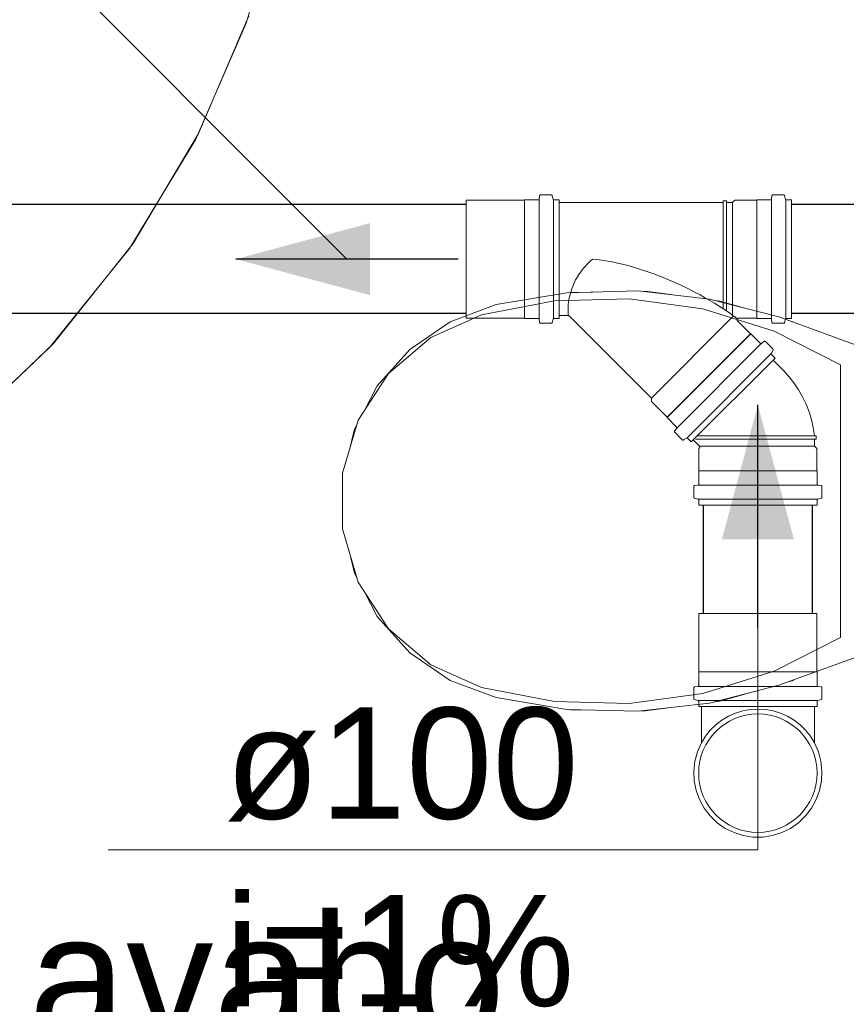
# Model space of a CAD drawing. Header units: millimetres. Extents: x 321 to 585, y -277 to 9.
# Tile 21 of 256: x 384.21 to 385.7, y -229.87 to -228.1. Entities that reach past the tile are written whole.
import ezdxf

# ---------------------------------------------------------------- set-up
doc = ezdxf.new("R2010")
doc.units = ezdxf.units.MM
doc.header["$MEASUREMENT"] = 0
doc.linetypes.add('NULL', pattern=[0])
for name, color, linetype, lineweight in [('Ambiente-Textos', 251, 'Continuous', 5), ('IFC-Elemento terminal-Contorno', 253, 'Continuous', 5), ('IFC-Laje-Contorno', 134, 'Continuous', 5), ('Simbolos', 5, 'Continuous', 20), ('Simbolos_int', 2, 'Continuous', 15), ('TQ-Condutos', 3, 'Continuous', 25), ('TQ-Sentido conduto', 9, 'Continuous', 30), ('TQ-Textos conduto', 7, 'Continuous', 9)]:
    doc.layers.add(name, color=color, linetype=linetype, lineweight=lineweight)
doc.styles.add('Arial', font='arial.ttf')

msp = doc.modelspace()

# ---------------------------------------------------------------- hatches: boundary and pattern name
at = {"layer": 'TQ-Sentido conduto', "linetype": 'Continuous'}
for points in [[(384.5989, -228.5296), (384.8404, -228.5943), (384.8404, -228.4649)], [(385.5381, -228.7916), (385.4734, -229.0331), (385.6029, -229.0331)]]:
    msp.add_hatch(color=7, dxfattribs=at).paths.add_polyline_path(points)

# ---------------------------------------------------------------- linework, layer by layer
at = {"layer": 'IFC-Elemento terminal-Contorno', "color": 7, "lineweight": 5}
for p, q in [((385.0671, -228.6114), (385.1942, -228.5901)), ((385.1942, -228.5901), (385.323, -228.5868)), ((385.1974, -228.5901), (385.2004, -228.5896)), ((385.2004, -228.5896), (385.2412, -228.5889)), ((385.323, -228.5868), (385.4511, -228.6013)), ((385.3294, -228.5875), (385.3355, -228.5874)), ((385.3355, -228.5874), (385.3816, -228.5934)), ((385.0409, -228.6298), (385.1725, -228.6043)), ((385.1725, -228.6043), (385.3065, -228.6007)), ((385.3065, -228.6007), (385.4392, -228.6191)), ((385.4511, -228.6013), (385.5759, -228.6336)), ((385.4605, -228.6037), (385.4695, -228.6049)), ((385.4695, -228.6049), (385.5147, -228.6178)), ((384.9847, -228.6422), (385.0671, -228.6114)), ((385.4392, -228.6191), (385.5672, -228.6591)), ((384.9121, -228.6918), (384.9847, -228.6422)), ((384.9497, -228.6703), (385.0409, -228.6298)), ((385.5759, -228.6336), (385.758, -228.6997)), ((385.5954, -228.6407), (385.5995, -228.6418)), ((385.5995, -228.6418), (385.6032, -228.6435)), ((385.5672, -228.6591), (385.6868, -228.7195)), ((384.8737, -228.7352), (384.9497, -228.6703)), ((384.8535, -228.7574), (384.9121, -228.6918)), ((385.6868, -229.2097), (385.6868, -228.7195)), ((384.8193, -228.8189), (384.8737, -228.7352)), ((384.829, -228.8039), (384.8535, -228.7574)), ((384.7909, -228.9146), (384.8193, -228.8189)), ((384.8026, -228.875), (384.8125, -228.8352)), ((384.8125, -228.8352), (384.8169, -228.8269)), ((384.7909, -229.0145), (384.7909, -228.9146)), ((384.7909, -229.0145), (384.8193, -229.1103)), ((384.8027, -229.0542), (384.8125, -229.0939)), ((384.8125, -229.0939), (384.8169, -229.1023)), ((384.8193, -229.1103), (384.8737, -229.194)), ((384.8291, -229.1253), (384.8535, -229.1717)), ((384.8535, -229.1717), (384.9121, -229.2374)), ((384.8737, -229.194), (384.9497, -229.2588)), ((385.5672, -229.2701), (385.6868, -229.2097)), ((384.9121, -229.2374), (384.9847, -229.287)), ((385.5759, -229.2956), (385.7548, -229.2306)), ((384.9497, -229.2588), (385.0409, -229.2994)), ((385.4392, -229.3101), (385.5672, -229.2701)), ((384.9847, -229.287), (385.0671, -229.3177)), ((385.4511, -229.3278), (385.5759, -229.2956)), ((385.5954, -229.2885), (385.5995, -229.2873)), ((385.5995, -229.2873), (385.6032, -229.2857)), ((385.0409, -229.2994), (385.1725, -229.3249)), ((385.3065, -229.3285), (385.4392, -229.3101)), ((385.4695, -229.3242), (385.5149, -229.3114)), ((385.0671, -229.3177), (385.1942, -229.339)), ((385.1725, -229.3249), (385.3065, -229.3285)), ((385.323, -229.3424), (385.4511, -229.3278)), ((385.4604, -229.3254), (385.4695, -229.3242)), ((385.1942, -229.339), (385.323, -229.3424)), ((385.1974, -229.3391), (385.2004, -229.3396)), ((385.2004, -229.3396), (385.2409, -229.3403)), ((385.3295, -229.3417), (385.3355, -229.3418)), ((385.3355, -229.3418), (385.3815, -229.3358))]:
    msp.add_line(p, q, dxfattribs=at)
at = {"layer": 'IFC-Laje-Contorno', "color": 7, "lineweight": 5}
for p, q in [((384.6178, -228.1056), (384.6805, -227.8859)), ((384.5321, -228.3038), (384.6225, -228.0922)), ((384.5264, -228.3149), (384.6178, -228.1056)), ((384.4142, -228.5013), (384.5321, -228.3038)), ((384.4079, -228.5103), (384.5264, -228.3149)), ((384.2709, -228.6812), (384.4142, -228.5013)), ((384.2645, -228.6881), (384.4079, -228.5103)), ((384.0987, -228.8453), (384.2645, -228.6881)), ((384.1047, -228.8402), (384.2709, -228.6812))]:
    msp.add_line(p, q, dxfattribs=at)
at = {"layer": 'Simbolos'}
for p, q in [((385.1183, -228.4236), (385.0136, -228.4236)), ((385.1188, -228.4231), (385.1183, -228.4236)), ((385.1429, -228.4231), (385.1188, -228.4231)), ((385.1454, -228.4161), (385.1449, -228.4213)), ((385.1663, -228.4143), (385.1474, -228.4143)), ((385.1682, -228.4158), (385.1698, -228.4216)), ((385.1806, -228.4231), (385.1717, -228.4231)), ((385.1806, -228.4231), (385.1806, -228.6361)), ((385.4754, -228.428), (385.1806, -228.428)), ((385.1806, -228.6312), (385.1806, -228.428)), ((385.4754, -228.428), (385.4757, -228.425)), ((385.4754, -228.6187), (385.4754, -228.428)), ((385.4815, -228.425), (385.4757, -228.425)), ((385.4818, -228.428), (385.4815, -228.425)), ((385.4818, -228.623), (385.4818, -228.428)), ((385.4924, -228.428), (385.4818, -228.428)), ((385.4968, -228.4236), (385.4924, -228.428)), ((385.4924, -228.6302), (385.4924, -228.428)), ((385.5363, -228.4236), (385.4968, -228.4236)), ((385.5368, -228.4231), (385.5363, -228.4236)), ((385.5363, -228.6356), (385.5363, -228.4236)), ((385.5609, -228.4231), (385.5368, -228.4231)), ((385.5628, -228.4231), (385.5628, -228.6361)), ((385.5634, -228.4161), (385.5629, -228.4213)), ((385.5843, -228.4143), (385.5654, -228.4143)), ((385.5862, -228.4158), (385.5878, -228.4216)), ((385.5882, -228.4231), (385.5882, -228.6361)), ((385.5986, -228.4231), (385.5897, -228.4231)), ((385.5986, -228.4231), (385.5986, -228.6361)), ((385.1183, -228.6356), (385.0136, -228.6356)), ((385.1188, -228.6361), (385.1183, -228.6356)), ((385.1429, -228.6361), (385.1188, -228.6361)), ((385.1454, -228.6431), (385.1449, -228.6379)), ((385.1682, -228.6434), (385.1698, -228.6376)), ((385.1806, -228.6361), (385.1717, -228.6361)), ((385.1973, -228.6312), (385.1806, -228.6312)), ((385.3468, -228.7795), (385.1994, -228.6321)), ((385.3468, -228.7795), (385.4945, -228.6317)), ((385.5246, -228.6637), (385.5016, -228.6407)), ((385.5363, -228.6356), (385.5037, -228.6356)), ((385.5368, -228.6361), (385.5363, -228.6356)), ((385.5609, -228.6361), (385.5368, -228.6361)), ((385.5634, -228.6431), (385.5629, -228.6379)), ((385.5862, -228.6434), (385.5878, -228.6376)), ((385.5986, -228.6361), (385.5897, -228.6361)), ((385.1663, -228.6449), (385.1474, -228.6449)), ((385.5843, -228.6449), (385.5654, -228.6449)), ((385.3747, -228.8136), (385.5246, -228.6637)), ((385.3747, -228.8143), (385.5253, -228.6637)), ((385.5253, -228.6637), (385.5246, -228.6637)), ((385.5424, -228.6808), (385.5253, -228.6637)), ((385.5491, -228.6776), (385.5451, -228.6809)), ((385.5652, -228.6911), (385.5518, -228.6777)), ((385.5437, -228.6821), (385.3931, -228.8327)), ((385.5655, -228.6935), (385.5624, -228.6987)), ((385.5617, -228.7001), (385.4111, -228.8507)), ((385.5691, -228.7074), (385.4184, -228.8581)), ((385.5691, -228.7074), (385.5628, -228.7012)), ((385.5842, -228.7296), (385.5656, -228.7109)), ((385.3468, -228.7857), (385.3468, -228.7795)), ((385.3747, -228.8136), (385.3468, -228.7857)), ((385.3747, -228.8143), (385.3747, -228.8136)), ((385.3918, -228.8314), (385.3747, -228.8143)), ((385.3886, -228.8381), (385.3919, -228.8341)), ((385.4021, -228.8542), (385.3887, -228.8408)), ((385.4045, -228.8545), (385.4097, -228.8514)), ((385.4184, -228.8581), (385.4122, -228.8518)), ((385.4326, -228.8653), (385.4219, -228.8546)), ((385.6397, -228.8531), (385.5381, -228.8531)), ((385.6397, -228.8467), (385.6427, -228.847)), ((385.6397, -228.8531), (385.6427, -228.8529)), ((385.6397, -228.8655), (385.6397, -228.8531)), ((385.6427, -228.8529), (385.6427, -228.847)), ((385.4321, -228.8699), (385.4326, -228.8695)), ((385.4321, -228.9094), (385.4321, -228.8699)), ((385.6441, -228.8699), (385.6397, -228.8655)), ((385.6441, -228.9094), (385.6441, -228.8699)), ((385.4316, -228.9099), (385.4321, -228.9094)), ((385.4316, -228.9341), (385.4316, -228.9099)), ((385.6446, -228.9099), (385.6441, -228.9094)), ((385.6446, -228.9341), (385.6446, -228.9099)), ((385.4228, -228.9574), (385.4228, -228.9385)), ((385.4247, -228.9365), (385.4298, -228.9361)), ((385.6516, -228.9365), (385.6465, -228.9361)), ((385.6534, -228.9574), (385.6534, -228.9385)), ((385.4243, -228.9594), (385.4302, -228.9609)), ((385.652, -228.9594), (385.6461, -228.9609)), ((385.4316, -228.9718), (385.4316, -228.9629)), ((385.6446, -228.9718), (385.4316, -228.9718)), ((385.6446, -228.9718), (385.6446, -228.9629)), ((385.4321, -229.2712), (385.4321, -229.1666)), ((385.6441, -229.2712), (385.6441, -229.1666)), ((385.4316, -229.2717), (385.4321, -229.2712)), ((385.4316, -229.2959), (385.4316, -229.2717)), ((385.6446, -229.2717), (385.6441, -229.2712)), ((385.6446, -229.2959), (385.6446, -229.2717)), ((385.4247, -229.2983), (385.4298, -229.2979)), ((385.6516, -229.2983), (385.6465, -229.2979)), ((385.4228, -229.3192), (385.4228, -229.3003)), ((385.6534, -229.3192), (385.6534, -229.3003)), ((385.4243, -229.3212), (385.4302, -229.3227)), ((385.4316, -229.3336), (385.4316, -229.3247)), ((385.6446, -229.3336), (385.4316, -229.3336)), ((385.4365, -229.399), (385.4365, -229.3336)), ((385.6397, -229.399), (385.6397, -229.3336)), ((385.6446, -229.3336), (385.6446, -229.3247)), ((385.652, -229.3212), (385.6461, -229.3227))]:
    msp.add_line(p, q, dxfattribs=at)
for points in [[(385.1429, -228.4231), (385.1433, -228.4231), (385.1436, -228.423), (385.1439, -228.4229), (385.1442, -228.4227), (385.1444, -228.4225), (385.1446, -228.4222), (385.1448, -228.4219), (385.1449, -228.4216), (385.1449, -228.4213)], [(385.1474, -228.4143), (385.147, -228.4143), (385.1467, -228.4144), (385.1464, -228.4145), (385.1462, -228.4147), (385.1459, -228.4149), (385.1457, -228.4152), (385.1455, -228.4155), (385.1454, -228.4158), (385.1454, -228.4161)], [(385.1682, -228.4158), (385.1681, -228.4155), (385.168, -228.4153), (385.1678, -228.415), (385.1676, -228.4148), (385.1674, -228.4146), (385.1671, -228.4145), (385.1669, -228.4144), (385.1666, -228.4143), (385.1663, -228.4143)], [(385.1698, -228.4216), (385.1699, -228.4219), (385.17, -228.4222), (385.1702, -228.4224), (385.1704, -228.4226), (385.1706, -228.4228), (385.1709, -228.4229), (385.1711, -228.423), (385.1714, -228.4231), (385.1717, -228.4231)], [(385.5609, -228.4231), (385.5613, -228.4231), (385.5616, -228.423), (385.5619, -228.4229), (385.5622, -228.4227), (385.5624, -228.4225), (385.5626, -228.4222), (385.5628, -228.4219), (385.5629, -228.4216), (385.5629, -228.4213)], [(385.5654, -228.4143), (385.565, -228.4143), (385.5647, -228.4144), (385.5644, -228.4145), (385.5642, -228.4147), (385.5639, -228.4149), (385.5637, -228.4152), (385.5635, -228.4155), (385.5634, -228.4158), (385.5634, -228.4161)], [(385.5862, -228.4158), (385.5861, -228.4155), (385.586, -228.4153), (385.5858, -228.415), (385.5856, -228.4148), (385.5854, -228.4146), (385.5851, -228.4145), (385.5849, -228.4144), (385.5846, -228.4143), (385.5843, -228.4143)], [(385.5878, -228.4216), (385.5879, -228.4219), (385.588, -228.4222), (385.5882, -228.4224), (385.5884, -228.4226), (385.5886, -228.4228), (385.5889, -228.4229), (385.5891, -228.423), (385.5894, -228.4231), (385.5897, -228.4231)], [(385.2406, -228.5296), (385.2373, -228.5325), (385.2341, -228.5356), (385.231, -228.5387), (385.228, -228.542), (385.2251, -228.5453), (385.2223, -228.5487), (385.2196, -228.5522), (385.217, -228.5557), (385.2145, -228.5594)], [(385.3124, -228.5435), (385.3045, -228.5413), (385.2967, -228.5392), (385.2887, -228.5373), (385.2808, -228.5356), (385.2728, -228.5341), (385.2648, -228.5327), (385.2568, -228.5315), (385.2487, -228.5305), (385.2406, -228.5296)], [(385.4253, -228.5893), (385.4132, -228.5831), (385.401, -228.5772), (385.3887, -228.5716), (385.3762, -228.5662), (385.3637, -228.5611), (385.351, -228.5563), (385.3382, -228.5517), (385.3253, -228.5474), (385.3124, -228.5435)], [(385.2146, -228.5594), (385.2124, -228.5632), (385.2103, -228.567), (385.2084, -228.571), (385.2066, -228.5749), (385.205, -228.579), (385.2034, -228.5831), (385.202, -228.5872), (385.2008, -228.5914), (385.1996, -228.5956)], [(385.5014, -228.6367), (385.4933, -228.6309), (385.4851, -228.6252), (385.4768, -228.6197), (385.4684, -228.6143), (385.46, -228.609), (385.4514, -228.6039), (385.4428, -228.5989), (385.4341, -228.594), (385.4253, -228.5893)], [(385.1996, -228.5956), (385.1988, -228.5993), (385.198, -228.603), (385.1975, -228.6068), (385.197, -228.6105), (385.1967, -228.6143), (385.1966, -228.6181), (385.1966, -228.6219), (385.1967, -228.6257), (385.1969, -228.6295)], [(385.1449, -228.6379), (385.1449, -228.6376), (385.1448, -228.6373), (385.1446, -228.637), (385.1444, -228.6367), (385.1442, -228.6365), (385.1439, -228.6363), (385.1436, -228.6362), (385.1433, -228.6361), (385.1429, -228.6361)], [(385.1454, -228.6431), (385.1454, -228.6434), (385.1455, -228.6437), (385.1457, -228.644), (385.1459, -228.6443), (385.1462, -228.6445), (385.1464, -228.6447), (385.1467, -228.6448), (385.147, -228.6449), (385.1474, -228.6449)], [(385.1663, -228.6449), (385.1666, -228.6449), (385.1669, -228.6448), (385.1671, -228.6447), (385.1674, -228.6446), (385.1676, -228.6444), (385.1678, -228.6442), (385.168, -228.644), (385.1681, -228.6437), (385.1682, -228.6434)], [(385.1717, -228.6361), (385.1714, -228.6361), (385.1711, -228.6362), (385.1709, -228.6363), (385.1706, -228.6364), (385.1704, -228.6366), (385.1702, -228.6368), (385.17, -228.6371), (385.1699, -228.6373), (385.1698, -228.6376)], [(385.1969, -228.6295), (385.197, -228.6297), (385.197, -228.6299), (385.1971, -228.6301), (385.1971, -228.6303), (385.1971, -228.6304), (385.1972, -228.6306), (385.1972, -228.6308), (385.1972, -228.631), (385.1973, -228.6312)], [(385.1994, -228.6321), (385.1992, -228.6319), (385.199, -228.6317), (385.1988, -228.6316), (385.1985, -228.6315), (385.1983, -228.6314), (385.1981, -228.6313), (385.1978, -228.6313), (385.1975, -228.6312), (385.1973, -228.6312)], [(385.5037, -228.6356), (385.5033, -228.6356), (385.503, -228.6357), (385.5026, -228.6358), (385.5022, -228.636), (385.5019, -228.6362), (385.5016, -228.6365), (385.5014, -228.6368), (385.5011, -228.6371), (385.501, -228.6375), (385.5008, -228.6378), (385.5008, -228.6382), (385.5007, -228.6386), (385.5008, -228.639), (385.5008, -228.6394), (385.501, -228.6398), (385.5011, -228.6401), (385.5014, -228.6404), (385.5016, -228.6407)], [(385.5629, -228.6379), (385.5629, -228.6376), (385.5628, -228.6373), (385.5626, -228.637), (385.5624, -228.6367), (385.5622, -228.6365), (385.5619, -228.6363), (385.5616, -228.6362), (385.5613, -228.6361), (385.5609, -228.6361)], [(385.5634, -228.6431), (385.5634, -228.6434), (385.5635, -228.6437), (385.5637, -228.644), (385.5639, -228.6443), (385.5642, -228.6445), (385.5644, -228.6447), (385.5647, -228.6448), (385.565, -228.6449), (385.5654, -228.6449)], [(385.5843, -228.6449), (385.5846, -228.6449), (385.5849, -228.6448), (385.5851, -228.6447), (385.5854, -228.6446), (385.5856, -228.6444), (385.5858, -228.6442), (385.586, -228.644), (385.5861, -228.6437), (385.5862, -228.6434)], [(385.5897, -228.6361), (385.5894, -228.6361), (385.5891, -228.6362), (385.5889, -228.6363), (385.5886, -228.6364), (385.5884, -228.6366), (385.5882, -228.6368), (385.588, -228.6371), (385.5879, -228.6373), (385.5878, -228.6376)], [(385.5518, -228.6777), (385.5515, -228.6775), (385.5512, -228.6774), (385.5509, -228.6772), (385.5506, -228.6772), (385.5503, -228.6771), (385.55, -228.6772), (385.5496, -228.6773), (385.5493, -228.6774), (385.5491, -228.6776)], [(385.5424, -228.6808), (385.5427, -228.681), (385.543, -228.6812), (385.5433, -228.6813), (385.5436, -228.6814), (385.5439, -228.6814), (385.5442, -228.6814), (385.5446, -228.6813), (385.5449, -228.6811), (385.5451, -228.6809)], [(385.5655, -228.6935), (385.5656, -228.6932), (385.5657, -228.693), (385.5657, -228.6927), (385.5657, -228.6924), (385.5657, -228.6921), (385.5656, -228.6918), (385.5655, -228.6916), (385.5653, -228.6913), (385.5652, -228.6911)], [(385.5624, -228.6987), (385.5623, -228.699), (385.5622, -228.6993), (385.5622, -228.6996), (385.5622, -228.6999), (385.5622, -228.7002), (385.5623, -228.7004), (385.5624, -228.7007), (385.5626, -228.7009), (385.5628, -228.7012)], [(385.6397, -228.8467), (385.6376, -228.8322), (385.6344, -228.8179), (385.6302, -228.8039), (385.6249, -228.7902), (385.6186, -228.777), (385.6112, -228.7643), (385.603, -228.7522), (385.5939, -228.7407), (385.5839, -228.7299)], [(385.3886, -228.8381), (385.3884, -228.8383), (385.3883, -228.8386), (385.3882, -228.839), (385.3881, -228.8393), (385.3882, -228.8396), (385.3882, -228.8399), (385.3883, -228.8402), (385.3885, -228.8405), (385.3887, -228.8408)], [(385.3919, -228.8341), (385.3921, -228.8339), (385.3923, -228.8336), (385.3924, -228.8333), (385.3924, -228.8329), (385.3924, -228.8326), (385.3923, -228.8323), (385.3922, -228.832), (385.392, -228.8317), (385.3918, -228.8314)], [(385.4021, -228.8542), (385.4023, -228.8544), (385.4025, -228.8545), (385.4028, -228.8546), (385.4031, -228.8547), (385.4034, -228.8547), (385.4037, -228.8547), (385.404, -228.8547), (385.4042, -228.8546), (385.4045, -228.8545)], [(385.4122, -228.8518), (385.4119, -228.8516), (385.4117, -228.8514), (385.4114, -228.8513), (385.4111, -228.8512), (385.4109, -228.8512), (385.4106, -228.8512), (385.4103, -228.8512), (385.41, -228.8513), (385.4097, -228.8515)], [(385.4326, -228.8695), (385.4327, -228.8693), (385.4329, -228.8691), (385.433, -228.8689), (385.4332, -228.8687), (385.4333, -228.8684), (385.4333, -228.8682), (385.4334, -228.8679), (385.4334, -228.8677), (385.4334, -228.8674), (385.4334, -228.8671), (385.4334, -228.8669), (385.4333, -228.8666), (385.4333, -228.8664), (385.4332, -228.8661), (385.433, -228.8659), (385.4329, -228.8657), (385.4327, -228.8655), (385.4326, -228.8653)], [(385.4247, -228.9365), (385.4243, -228.9366), (385.424, -228.9367), (385.4237, -228.9369), (385.4235, -228.9371), (385.4233, -228.9373), (385.4231, -228.9376), (385.423, -228.9379), (385.4229, -228.9382), (385.4228, -228.9385)], [(385.4298, -228.9361), (385.4301, -228.936), (385.4305, -228.9359), (385.4307, -228.9358), (385.431, -228.9356), (385.4312, -228.9353), (385.4314, -228.935), (385.4315, -228.9347), (385.4316, -228.9344), (385.4316, -228.9341)], [(385.6446, -228.9341), (385.6447, -228.9344), (385.6448, -228.9347), (385.6449, -228.935), (385.6451, -228.9353), (385.6453, -228.9356), (385.6455, -228.9358), (385.6458, -228.9359), (385.6461, -228.936), (385.6465, -228.9361)], [(385.6534, -228.9385), (385.6534, -228.9382), (385.6533, -228.9379), (385.6532, -228.9376), (385.653, -228.9373), (385.6528, -228.9371), (385.6525, -228.9369), (385.6523, -228.9367), (385.6519, -228.9366), (385.6516, -228.9365)], [(385.4228, -228.9574), (385.4229, -228.9577), (385.4229, -228.958), (385.423, -228.9583), (385.4232, -228.9585), (385.4234, -228.9588), (385.4236, -228.959), (385.4238, -228.9591), (385.4241, -228.9593), (385.4243, -228.9594)], [(385.4316, -228.9629), (385.4316, -228.9626), (385.4316, -228.9623), (385.4315, -228.962), (385.4313, -228.9618), (385.4311, -228.9615), (385.4309, -228.9613), (385.4307, -228.9612), (385.4304, -228.961), (385.4302, -228.9609)], [(385.6461, -228.9609), (385.6459, -228.961), (385.6456, -228.9612), (385.6454, -228.9613), (385.6452, -228.9615), (385.645, -228.9618), (385.6448, -228.962), (385.6447, -228.9623), (385.6447, -228.9626), (385.6446, -228.9629)], [(385.652, -228.9594), (385.6522, -228.9593), (385.6525, -228.9591), (385.6527, -228.959), (385.6529, -228.9588), (385.6531, -228.9585), (385.6533, -228.9583), (385.6534, -228.958), (385.6534, -228.9577), (385.6534, -228.9574)], [(385.4247, -229.2984), (385.4243, -229.2984), (385.424, -229.2985), (385.4237, -229.2987), (385.4235, -229.2989), (385.4233, -229.2991), (385.4231, -229.2994), (385.423, -229.2997), (385.4229, -229.3), (385.4228, -229.3003)], [(385.4298, -229.2979), (385.4301, -229.2978), (385.4305, -229.2977), (385.4307, -229.2976), (385.431, -229.2974), (385.4312, -229.2971), (385.4314, -229.2969), (385.4315, -229.2966), (385.4316, -229.2962), (385.4316, -229.2959)], [(385.6446, -229.2959), (385.6447, -229.2962), (385.6448, -229.2966), (385.6449, -229.2969), (385.6451, -229.2971), (385.6453, -229.2974), (385.6455, -229.2976), (385.6458, -229.2977), (385.6461, -229.2978), (385.6465, -229.2979)], [(385.6534, -229.3003), (385.6534, -229.3), (385.6533, -229.2997), (385.6532, -229.2994), (385.653, -229.2991), (385.6528, -229.2989), (385.6525, -229.2987), (385.6523, -229.2985), (385.6519, -229.2984), (385.6516, -229.2984)], [(385.4228, -229.3192), (385.4229, -229.3195), (385.4229, -229.3198), (385.423, -229.3201), (385.4232, -229.3203), (385.4234, -229.3206), (385.4236, -229.3208), (385.4238, -229.3209), (385.4241, -229.3211), (385.4243, -229.3212)], [(385.4316, -229.3247), (385.4316, -229.3244), (385.4316, -229.3241), (385.4315, -229.3238), (385.4313, -229.3236), (385.4311, -229.3234), (385.4309, -229.3232), (385.4307, -229.323), (385.4304, -229.3228), (385.4302, -229.3228)], [(385.6461, -229.3228), (385.6459, -229.3228), (385.6456, -229.323), (385.6454, -229.3232), (385.6452, -229.3234), (385.645, -229.3236), (385.6448, -229.3238), (385.6447, -229.3241), (385.6447, -229.3244), (385.6446, -229.3247)], [(385.652, -229.3212), (385.6522, -229.3211), (385.6525, -229.3209), (385.6527, -229.3208), (385.6529, -229.3206), (385.6531, -229.3203), (385.6533, -229.3201), (385.6534, -229.3198), (385.6534, -229.3195), (385.6534, -229.3192)], [(385.6397, -229.3991), (385.6325, -229.3873), (385.6239, -229.3765), (385.6141, -229.3668), (385.6032, -229.3583), (385.5913, -229.3513), (385.5787, -229.3456), (385.5655, -229.3416), (385.5519, -229.3391), (385.5381, -229.3383), (385.5244, -229.3391), (385.5108, -229.3416), (385.4976, -229.3456), (385.485, -229.3513), (385.4731, -229.3583), (385.4622, -229.3668), (385.4524, -229.3765), (385.4438, -229.3873), (385.4365, -229.3991)], [(385.4365, -229.3991), (385.4294, -229.4152), (385.4249, -229.4322), (385.4229, -229.4497), (385.4237, -229.4672), (385.4271, -229.4845), (385.4331, -229.5011), (385.4415, -229.5165), (385.4522, -229.5305), (385.465, -229.5427), (385.4794, -229.5528), (385.4952, -229.5605), (385.5119, -229.5658), (385.5293, -229.5685), (385.5469, -229.5685), (385.5643, -229.5658), (385.5811, -229.5605), (385.5969, -229.5528), (385.6113, -229.5427), (385.624, -229.5305), (385.6348, -229.5165), (385.6432, -229.5011), (385.6492, -229.4845), (385.6526, -229.4672), (385.6534, -229.4497), (385.6514, -229.4322), (385.6469, -229.4152), (385.6397, -229.3991)]]:
    msp.add_lwpolyline(points, dxfattribs=at)
at = {"layer": 'Simbolos_int'}
for p, q in [((385.0136, -228.4236), (385.0136, -228.6356)), ((385.1183, -228.4236), (385.1183, -228.6356)), ((385.1448, -228.4231), (385.1448, -228.6361)), ((385.1702, -228.4231), (385.1702, -228.6361)), ((385.4219, -228.8546), (385.5656, -228.7109)), ((385.4261, -228.8531), (385.5381, -228.8531)), ((385.4295, -228.847), (385.5381, -228.847)), ((385.4315, -228.8529), (385.5381, -228.8529)), ((385.6427, -228.847), (385.5381, -228.847)), ((385.6427, -228.8529), (385.5381, -228.8529)), ((385.6397, -228.8655), (385.4328, -228.8655)), ((385.6446, -228.9099), (385.4316, -228.9099)), ((385.6446, -228.9359), (385.4316, -228.9359)), ((385.6446, -228.9613), (385.4316, -228.9613)), ((385.6441, -229.1666), (385.4321, -229.1666)), ((385.6441, -229.2712), (385.4321, -229.2712)), ((385.6446, -229.2977), (385.4316, -229.2977)), ((385.6446, -229.3231), (385.4316, -229.3231)), ((385.6397, -229.3336), (385.4365, -229.3336))]:
    msp.add_line(p, q, dxfattribs=at)
msp.add_circle((385.5381, -229.4536), 0.1065, dxfattribs=at)
at = {"layer": 'TQ-Condutos'}
for p, q in [((385.0136, -228.4316), (384.1178, -228.4316)), ((388.2612, -228.4316), (385.5986, -228.4316)), ((385.0136, -228.6276), (384.1178, -228.6276)), ((388.2612, -228.6276), (385.5986, -228.6276)), ((385.4401, -229.1666), (385.4401, -228.9718)), ((385.6361, -229.1666), (385.6361, -228.9718))]:
    msp.add_line(p, q, dxfattribs=at)
at = {"layer": 'TQ-Sentido conduto'}
for points in [[(384.9989, -228.5296), (384.5989, -228.5296)], [(385.5381, -229.1916), (385.5381, -228.7916)]]:
    msp.add_lwpolyline(points, dxfattribs=at)
at = {"layer": 'TQ-Textos conduto'}
for points in [[(384.7989, -228.5296), (383.5989, -227.3296), (381.8475, -227.3296)], [(385.5381, -228.9916), (385.5381, -229.5916), (384.3692, -229.5916)]]:
    msp.add_lwpolyline(points, dxfattribs=at)

# ---------------------------------------------------------------- texts
at = {"layer": 'Ambiente-Textos', "color": 7, "linetype": 'NULL', "lineweight": 5, "insert": (384.5677, -229.9353), "char_height": 0.225, "width": 2.122043, "attachment_point": 8, "line_spacing_factor": 0.9, "style": 'Arial'}
msp.add_mtext('Lavabo', dxfattribs=at)
at = {"layer": 'TQ-Textos conduto', "linetype": 'NULL', "char_height": 0.2, "attachment_point": 7, "line_spacing_factor": 0.6, "style": 'Arial'}
for s, insert, width in [('ø100', (384.5792, -229.5409), 1.273476), ('i=1%', (384.5792, -229.8743), 1.257927)]:
    msp.add_mtext(s, dxfattribs=dict(at, insert=insert, width=width))

doc.saveas('drawing.dxf')
